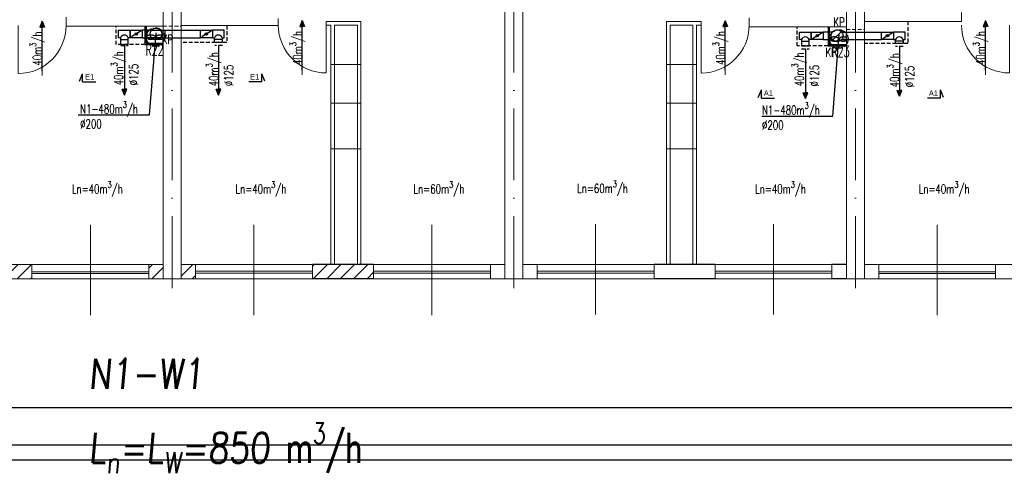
# Model space of a CAD drawing. Header units: millimetres. Extents: x -6513 to 30474, y -6915 to 65597.
# Tile 200 of 256: x -1906 to -263, y 22130 to 22899. Entities that reach past the tile are written whole.
import ezdxf
from ezdxf.enums import TextEntityAlignment as Align

# ---------------------------------------------------------------- set-up
doc = ezdxf.new("R2010")
doc.units = ezdxf.units.MM
for name, pattern in [('ACAD_ISO03W100', [30, 12, -18]), ('ACAD_ISO10W100', [18, 12, -3, 0, -3]), ('DASHED', [19.05, 12.7, -6.35])]:
    doc.linetypes.add(name, pattern=pattern)
doc.layers.get('0').update_dxf_attribs({"color": 8})
for name, color, linetype in [('A200_General07', 8, 'Continuous'), ('A200_General08', 8, 'Continuous'), ('A270_text04', 8, 'Continuous'), ('A_obudowy', 8, 'Continuous'), ('DB_WM_nawiew-opis', 8, 'Continuous'), ('DB_WM_wywies-opis', 8, 'Continuous')]:
    doc.layers.add(name, color=color, linetype=linetype)
for name, color, linetype, lineweight in [('A_cienka', 8, 'Continuous', 5), ('A_osie', 8, 'ACAD_ISO10W100', 5), ('A_przerywana', 8, 'ACAD_ISO03W100', 5), ('A_widok', 8, 'Continuous', 13), ('A_Wymiary', 8, 'Continuous', 9), ('DB-WM-nawiew-opis', 8, 'Continuous', 25), ('DB-WM-nawiew-opis-odnośnik', 8, 'Continuous', 30), ('DB-WM-wywiew-opis', 8, 'Continuous', 25), ('DB_WM_nawiew', 8, 'Continuous', 30), ('E_technologia', 1, 'ACAD_ISO10W100', 30), ('R-TABELKA', 8, 'Continuous', 25)]:
    doc.layers.add(name, color=color, linetype=linetype, lineweight=lineweight)
doc.styles.add('BRH', font='txt')
doc.styles.add('ROMANSS', font='romans.shx', dxfattribs={"width": 0.8, "oblique": 5})
doc.styles.add('SIMPLEXD', font='SIMPLEX.SHX', dxfattribs={"width": 0.6})
doc.styles.get("Standard").update_dxf_attribs({"font": 'txt.shx', "width": 0.9})

# ---------------------------------------------------------------- blocks, each defined once
blk = doc.blocks.new('drzwi schem')
at = {"color": 252, "ltscale": 10}
blk.add_line((0.5, -0.093), (0.5, 1.04), dxfattribs=at)
at = {"color": 252}
blk.add_line((0, 0), (0, 1), dxfattribs=at)
blk.add_arc((0, 0), 1, 0, 90, dxfattribs=at)
blk = doc.blocks.new('A$C2355049C')
at = {"layer": 'DB-WM-nawiew-opis-odnośnik'}
h = blk.add_hatch(color=256, dxfattribs=at)
h.paths.add_polyline_path([(0, -9.8), (3.9, -9.8), (0, 0)])
h.paths.add_polyline_path([(0, 0), (-3.9, -9.8), (0, -9.8)])
at = {"layer": 'DB-WM-nawiew-opis-odnośnik', "flags": 128}
for points in [[(0, 0), (-3.9, -9.8), (0, -9.8)], [(0, -82.9), (0, 0)], [(0, 0), (3.9, -9.8), (0, -9.8)]]:
    blk.add_lwpolyline(points, dxfattribs=at)
blk = doc.blocks.new('Sect Mk right')
at = {"layer": 'A200_General07', "color": 1}
for p, q in [((0, 6.01), (0, -0.21)), ((0, 6.01), (3.92, 6.01)), ((0.29, 7.48), (3.92, 6.01))]:
    blk.add_line(p, q, dxfattribs=at)
at = {"layer": 'A270_text04', "color": 0, "style": 'BRH'}
blk.add_attdef('-', text='', height=4.51, dxfattribs=at).set_placement((1.77, 1.49), align=Align.MIDDLE)

msp = doc.modelspace()

# ---------------------------------------------------------------- hatches: boundary and pattern name
at = {"layer": 'A_Wymiary'}
h = msp.add_hatch(dxfattribs=at)
h.set_pattern_fill('ANSI31', color=256, scale=5, style=0)
h.set_pattern_definition([(45, (-3028.741, 19371.825), (-11.22532, 11.22532), [])])
h.paths.add_polyline_path([(-2752.446, 22490.062), (-2776.446, 22490.062), (-2776.446, 22466.062), (-2752.446, 22466.062)])
h.paths.add_polyline_path([(-2455.446, 22490.062), (-2557.446, 22490.062), (-2557.446, 22466.062), (-2455.446, 22466.062)])
h.paths.add_polyline_path([(-2236.446, 22490.062), (-2260.446, 22490.062), (-2260.446, 22466.062), (-2236.446, 22466.062)])
h.paths.add_polyline_path([(-2182.446, 22490.062), (-2206.446, 22490.062), (-2206.446, 22466.062), (-2182.446, 22466.062)])
h.paths.add_polyline_path([(-1885.446, 22490.062), (-1987.446, 22490.062), (-1987.446, 22466.062), (-1885.446, 22466.062)])
h.paths.add_polyline_path([(-1315.446, 22490.062), (-1417.446, 22490.062), (-1417.446, 22466.904), (-1315.446, 22466.904)])
h.paths.add_polyline_path([(-1612.446, 22490.062), (-1636.446, 22490.062), (-1636.446, 22466.062), (-1612.446, 22466.062)])
h.paths.add_polyline_path([(-1666.446, 22490.062), (-1690.446, 22490.062), (-1690.446, 22466.062), (-1666.446, 22466.062)])
at = {"layer": 'DB_WM_nawiew'}
h = msp.add_hatch(color=256, dxfattribs=at)
edge = h.paths.add_edge_path()
edge.add_arc((-1711.446, 22875.062), 2, 0, 360)
h = msp.add_hatch(color=256, dxfattribs=at)
edge = h.paths.add_edge_path()
edge.add_arc((-1594.235, 22875.062), 2, 0, 360)
h = msp.add_hatch(color=256, dxfattribs=at)
edge = h.paths.add_edge_path()
edge.add_arc((-575.052, 22872.053), 2, 0, 360)
h = msp.add_hatch(color=256, dxfattribs=at)
edge = h.paths.add_edge_path()
edge.add_arc((-457.841, 22872.053), 2, 0, 360)

# ---------------------------------------------------------------- linework, layer by layer
at = {"layer": 'A_cienka'}
for p, q in [((-1336.446, 22824.2), (-1386.446, 22824.2)), ((-826.446, 22824.2), (-776.446, 22824.2)), ((-1336.446, 22759.39), (-1386.446, 22759.39)), ((-826.446, 22759.39), (-776.446, 22759.39)), ((-1336.446, 22683.309), (-1386.446, 22683.309)), ((-826.446, 22683.309), (-776.446, 22683.309)), ((-826.446, 22683.309), (-776.446, 22683.309)), ((-2206.446, 22490.062), (-1666.446, 22490.062)), ((-1885.446, 22478.062), (-1690.446, 22478.062)), ((-1636.446, 22490.062), (-1096.446, 22490.062)), ((-1417.446, 22478.904), (-1612.446, 22478.904)), ((-1315.446, 22478.904), (-1120.446, 22478.904)), ((-1066.446, 22490.062), (-526.446, 22490.062)), ((-847.446, 22478.904), (-1042.446, 22478.904)), ((-745.446, 22478.904), (-550.446, 22478.904)), ((-496.446, 22490.062), (43.554, 22490.062)), ((-277.446, 22478.062), (-472.446, 22478.062)), ((-2776.446, 22466.062), (2360.554, 22466.062)), ((-2776.446, 22466.062), (7544.554, 22466.062)), ((-1885.446, 22475.062), (-1690.446, 22475.062)), ((-1417.446, 22475.904), (-1612.446, 22475.904)), ((-1315.446, 22475.904), (-1120.446, 22475.904)), ((-847.446, 22475.904), (-1042.446, 22475.904)), ((-745.446, 22475.904), (-550.446, 22475.904)), ((-277.446, 22475.062), (-472.446, 22475.062))]:
    msp.add_line(p, q, dxfattribs=at)
at = {"layer": 'A_cienka', "ltscale": 10}
for p, q in [((-1787.946, 22405.663), (-1787.946, 22556.46)), ((-1514.946, 22405.663), (-1514.946, 22556.46)), ((-1217.946, 22405.663), (-1217.946, 22556.46)), ((-944.946, 22406.506), (-944.946, 22557.303)), ((-647.946, 22406.506), (-647.946, 22557.303)), ((-374.946, 22405.663), (-374.946, 22556.46))]:
    msp.add_line(p, q, dxfattribs=at)
at = {"layer": 'A_obudowy', "linetype": 'ByBlock'}
for p, q in [((-1697.052, 22888.062), (-1697.052, 22857.361)), ((-1695.052, 22888.062), (-1695.052, 22859.861)), ((-557.052, 22887.062), (-557.052, 22855.303)), ((-555.052, 22887.062), (-555.052, 22857.803)), ((-1697.052, 22857.361), (-1666.446, 22857.361)), ((-1695.052, 22859.861), (-1666.446, 22859.861)), ((-557.052, 22855.303), (-526.446, 22855.303)), ((-555.052, 22857.803), (-526.446, 22857.803))]:
    msp.add_line(p, q, dxfattribs=at)
at = {"layer": 'A_obudowy', "linetype": 'DASHED', "ltscale": 0.5}
for points in [[(-1697.052, 22857.361), (-1744.752, 22857.361), (-1744.752, 22888.062)], [(-1560.141, 22889.062), (-1560.141, 22860.861), (-1636.446, 22860.861)], [(-557.052, 22855.303), (-608.752, 22855.303), (-608.752, 22887.062)], [(-424.141, 22896.062), (-424.141, 22859.303), (-496.446, 22859.303)]]:
    msp.add_lwpolyline(points, dxfattribs=at)
at = {"layer": 'A_osie', "ltscale": 10}
for p, q in [((-1651.446, 22450.619), (-1651.446, 24202.678)), ((-1081.446, 22450.619), (-1081.446, 24202.678)), ((-511.446, 22450.619), (-511.446, 24202.678)), ((-511.446, 22450.619), (-511.446, 24202.678))]:
    msp.add_line(p, q, dxfattribs=at)
at = {"layer": 'A_przerywana', "linetype": 'DASHED', "ltscale": 0.5}
for p, q in [((-1666.453, 22888.062), (-1636.446, 22888.062)), ((-526.446, 22882.762), (-496.446, 22882.762))]:
    msp.add_line(p, q, dxfattribs=at)
at = {"layer": 'A_widok', "ltscale": 5}
for p, q in [((-1666.446, 23092.062), (-1666.446, 22823.275)), ((-1636.446, 23092.062), (-1636.446, 22823.527)), ((-526.446, 22466.062), (-526.446, 23092.062)), ((-496.446, 22466.062), (-496.446, 23092.062)), ((-1666.446, 22466.062), (-1666.446, 22972.062)), ((-1636.446, 22466.062), (-1636.446, 22972.062)), ((-1096.446, 22466.062), (-1096.446, 22972.062)), ((-1066.446, 22466.062), (-1066.446, 22972.062)), ((-334.353, 22911.062), (-334.353, 22896.062)), ((-1828.546, 22888.062), (-1828.54, 22903.062)), ((-1828.546, 22888.062), (-1666.453, 22888.062)), ((-1474.353, 22889.062), (-1636.446, 22889.062)), ((-1474.353, 22889.062), (-1474.353, 22901.062)), ((-1336.446, 22895.904), (-1394.353, 22895.904)), ((-1394.353, 22895.904), (-1394.353, 22889.904)), ((-1386.446, 22889.904), (-1394.353, 22889.904)), ((-1386.446, 22490.904), (-1386.446, 22889.904)), ((-1380.446, 22490.904), (-1380.446, 22889.904)), ((-1342.446, 22889.904), (-1380.446, 22889.904)), ((-1342.446, 22490.904), (-1342.446, 22889.904)), ((-1336.446, 22490.904), (-1336.446, 22895.904)), ((-826.446, 22490.904), (-826.446, 22895.904)), ((-826.446, 22895.904), (-768.54, 22895.904)), ((-820.446, 22490.904), (-820.446, 22889.904)), ((-820.446, 22889.904), (-782.446, 22889.904)), ((-782.446, 22490.904), (-782.446, 22889.904)), ((-776.446, 22490.904), (-776.446, 22889.904)), ((-776.446, 22889.904), (-768.54, 22889.904)), ((-768.54, 22895.904), (-768.54, 22889.904)), ((-688.54, 22902.062), (-688.54, 22889.904)), ((-688.54, 22887.062), (-526.446, 22887.062)), ((-334.353, 22896.062), (-496.446, 22896.062)), ((-1666.446, 22466.062), (-1636.446, 22466.062)), ((-1096.446, 22466.062), (-1066.446, 22466.062)), ((-526.446, 22466.062), (-496.446, 22466.062))]:
    msp.add_line(p, q, dxfattribs=at)
for points in [[(-1987.446, 22466.062), (-1885.446, 22466.062), (-1885.446, 22490.062), (-1987.446, 22490.062)], [(-1666.446, 22490.062), (-1690.446, 22490.062), (-1690.446, 22466.062), (-1666.446, 22466.062)], [(-1636.446, 22490.062), (-1612.446, 22490.062), (-1612.446, 22466.062), (-1636.446, 22466.062)], [(-1417.446, 22466.904), (-1315.446, 22466.904), (-1315.446, 22490.904), (-1417.446, 22490.904)], [(-1096.446, 22490.062), (-1120.446, 22490.062), (-1120.446, 22466.062), (-1096.446, 22466.062)], [(-1066.446, 22490.062), (-1042.446, 22490.062), (-1042.446, 22466.062), (-1066.446, 22466.062)], [(-847.446, 22466.904), (-745.446, 22466.904), (-745.446, 22490.904), (-847.446, 22490.904)], [(-526.446, 22490.904), (-550.446, 22490.904), (-550.446, 22466.904), (-526.446, 22466.904)], [(-496.446, 22490.062), (-472.446, 22490.062), (-472.446, 22466.062), (-496.446, 22466.062)], [(-277.446, 22466.062), (-175.446, 22466.062), (-175.446, 22490.062), (-277.446, 22490.062)]]:
    msp.add_lwpolyline(points, close=True, dxfattribs=at)
at = {"layer": 'DB-WM-nawiew-opis'}
for points in [[(-1808.381, 22740.091), (-1689.295, 22740.091), (-1678.446, 22877.062)], [(-667.65, 22738.091), (-549.295, 22738.091), (-538.446, 22875.062)]]:
    msp.add_lwpolyline(points, dxfattribs=at)
at = {"layer": 'DB_WM_nawiew'}
for points in [[(-1741.146, 22881.312), (-1721.446, 22881.312), (-1721.446, 22868.812), (-1725.046, 22868.812)], [(-1737.546, 22868.812), (-1741.146, 22868.812), (-1741.146, 22881.312)], [(-1701.446, 22868.812), (-1721.446, 22868.812), (-1721.446, 22881.312), (-1701.446, 22881.312)], [(-1703.218, 22880.205), (-1719.339, 22870.129)], [(-1687.446, 22881.312), (-1701.446, 22881.312), (-1701.446, 22868.812), (-1687.446, 22868.812)], [(-1678.446, 22868.812), (-1693.446, 22868.812), (-1693.446, 22881.312), (-1678.446, 22881.312)], [(-1678.446, 22881.312), (-1663.446, 22881.312), (-1663.446, 22868.812), (-1678.446, 22868.812)], [(-1667.646, 22881.312), (-1604.235, 22881.312)], [(-1584.235, 22868.812), (-1604.235, 22868.812), (-1604.235, 22881.312), (-1584.235, 22881.312)], [(-1586.006, 22880.205), (-1602.128, 22870.129)], [(-1564.535, 22881.312), (-1584.235, 22881.312), (-1584.235, 22868.812), (-1580.635, 22868.812)], [(-1568.135, 22868.812), (-1564.535, 22868.812), (-1564.535, 22881.312)], [(-604.752, 22878.303), (-585.052, 22878.303), (-585.052, 22865.803), (-588.652, 22865.803)], [(-601.152, 22865.803), (-604.752, 22865.803), (-604.752, 22878.303)], [(-565.052, 22865.803), (-585.052, 22865.803), (-585.052, 22878.303), (-565.052, 22878.303)], [(-566.823, 22877.196), (-582.944, 22867.12)], [(-551.052, 22878.303), (-565.052, 22878.303), (-565.052, 22865.803), (-551.052, 22865.803)], [(-549.858, 22878.303), (-557.052, 22878.303), (-557.052, 22865.803), (-549.858, 22865.803)], [(-549.242, 22865.179), (-534.824, 22878.964)], [(-534.246, 22878.303), (-527.052, 22878.303), (-527.052, 22865.803), (-534.246, 22865.803)], [(-533.052, 22878.303), (-467.841, 22878.303)], [(-447.841, 22865.803), (-467.841, 22865.803), (-467.841, 22878.303), (-447.841, 22878.303)], [(-449.612, 22877.196), (-465.733, 22867.12)], [(-428.141, 22878.303), (-447.841, 22878.303), (-447.841, 22865.803), (-444.241, 22865.803)], [(-431.741, 22865.803), (-428.141, 22865.803), (-428.141, 22878.303)], [(-1737.546, 22868.812), (-1737.546, 22866.062), (-1725.046, 22866.062), (-1725.046, 22868.812)], [(-1737.546, 22866.062), (-1737.546, 22857.361), (-1725.046, 22857.361), (-1725.046, 22867.437)], [(-1669.446, 22868.812), (-1604.235, 22868.812)], [(-1568.135, 22868.812), (-1568.135, 22866.062), (-1580.635, 22866.062), (-1580.635, 22868.812)], [(-1568.135, 22866.062), (-1568.135, 22860.861), (-1580.635, 22860.861), (-1580.635, 22866.062)], [(-601.152, 22865.803), (-601.152, 22863.053), (-588.652, 22863.053), (-588.652, 22865.803)], [(-601.152, 22863.053), (-601.152, 22855.303), (-588.652, 22855.303), (-588.652, 22863.053)], [(-533.052, 22865.803), (-467.841, 22865.803)], [(-431.741, 22865.803), (-431.741, 22863.053), (-444.241, 22863.053), (-444.241, 22865.803)], [(-431.741, 22863.053), (-431.741, 22859.303), (-444.241, 22859.303), (-444.241, 22863.053)]]:
    msp.add_lwpolyline(points, dxfattribs=at)
at = {"layer": 'DB_WM_nawiew', "linetype": 'DASHED', "ltscale": 0.5}
for points in [[(-1737.152, 22855.861), (-1724.652, 22855.861)], [(-1567.741, 22855.861), (-1580.241, 22855.861)], [(-431.741, 22854.053), (-444.241, 22854.053)], [(-601.152, 22850.053), (-588.652, 22850.053)]]:
    msp.add_lwpolyline(points, dxfattribs=at)
at = {"layer": 'DB_WM_nawiew'}
for centre in [(-1711.446, 22875.062), (-1594.235, 22875.062), (-575.052, 22872.053), (-457.841, 22872.053)]:
    msp.add_circle(centre, 2, dxfattribs=at)
at = {"layer": 'DB_WM_nawiew', "color": 1}
for centre in [(-1678.446, 22875.062), (-542.052, 22872.053)]:
    msp.add_circle(centre, 10, dxfattribs=at)
at = {"layer": 'DB_WM_nawiew'}
for centre in [(-1731.296, 22866.582), (-1574.385, 22866.582), (-594.902, 22863.573), (-437.991, 22863.573)]:
    msp.add_arc(centre, 6.636, 19.636833, 160.363167, dxfattribs=at)
at = {"layer": 'DB_WM_wywies-opis'}
msp.add_line((-2859.319, 22251.477), (2360.554, 22251.477), dxfattribs=at)
at = {"layer": 'E_technologia'}
for p, q in [((-1680.579, 22871.23), (-1678.175, 22868.451)), ((-1678.175, 22871.23), (-1680.579, 22868.451)), ((-540.236, 22868.081), (-537.832, 22865.301)), ((-537.832, 22868.081), (-540.236, 22865.301))]:
    msp.add_line(p, q, dxfattribs=at)
for centre in [(-1679.377, 22869.841), (-539.034, 22866.691)]:
    msp.add_circle(centre, 15.427, dxfattribs=at)
for centre, start_param, end_param in [((-1687.004, 22869.841), 3.54986568, 9.01650493), ((-1671.75, 22869.841), 0.40827303, 5.87491228), ((-546.661, 22866.691), 3.54986568, 9.01650493), ((-531.407, 22866.691), 0.40827303, 5.87491228)]:
    msp.add_ellipse(centre, major_axis=(-7, 0), ratio=0.5, start_param=start_param, end_param=end_param, dxfattribs=at)
at = {"layer": 'R-TABELKA'}
for p, q in [((-3011.084, 22189.133), (8302.828, 22189.133)), ((-3136.084, 22164.133), (8327.828, 22164.133))]:
    msp.add_line(p, q, dxfattribs=at)

# ---------------------------------------------------------------- block references
at = {"layer": 'A200_General08'}
ref = msp.add_blockref('Sect Mk right', (-1779.838, 22795.088), dxfattribs=dict(at, xscale=3.5, yscale=3.5, zscale=3.5, rotation=90))
ref.add_attrib('-', 'E1', dxfattribs={"layer": 'A270_text04', "color": 7, "height": 9, "style": 'BRH'}).set_placement((-1789.143, 22803.504), align=Align.MIDDLE)
ref = msp.add_blockref('Sect Mk right', (-1523.055, 22795.088), dxfattribs=dict(at, xscale=-3.5, yscale=3.5, zscale=3.5, rotation=270))
ref.add_attrib('-', 'E1', dxfattribs={"layer": 'A270_text04', "color": 7, "height": 9, "style": 'BRH'}).set_placement((-1513.75, 22803.504), align=Align.MIDDLE)
ref = msp.add_blockref('Sect Mk right', (-647.277, 22768.025), dxfattribs=dict(at, xscale=3.5, yscale=3.5, zscale=3.5, rotation=90))
ref.add_attrib('-', 'A1', dxfattribs={"layer": 'A270_text04', "color": 7, "height": 9, "style": 'BRH'}).set_placement((-656.583, 22776.442), align=Align.MIDDLE)
ref = msp.add_blockref('Sect Mk right', (-390.495, 22768.025), dxfattribs=dict(at, xscale=-3.5, yscale=3.5, zscale=3.5, rotation=270))
ref.add_attrib('-', 'A1', dxfattribs={"layer": 'A270_text04', "color": 7, "height": 9, "style": 'BRH'}).set_placement((-381.19, 22776.442), align=Align.MIDDLE)
at = {"layer": 'A_cienka', "yscale": 80, "zscale": 80, "rotation": 180}
for p, xscale in [((-1908.54, 22889.062), -80), ((-1394.353, 22890.062), 80), ((-768.54, 22889.904), -80), ((-254.353, 22890.062), 80)]:
    msp.add_blockref('drzwi schem', p, dxfattribs=dict(at, xscale=xscale))
at = {"layer": 'DB_WM_nawiew', "xscale": -1}
for p in [(-1868.54, 22896.485), (-1434.353, 22897.485), (-728.54, 22897.327), (-294.353, 22897.327)]:
    msp.add_blockref('A$C2355049C', p, dxfattribs=at)
at = {"layer": 'DB_WM_nawiew', "rotation": 180}
for p in [(-1730.902, 22772.926), (-594.902, 22767.118)]:
    msp.add_blockref('A$C2355049C', p, dxfattribs=at)
at = {"layer": 'DB_WM_nawiew', "xscale": -1, "rotation": 180}
for p in [(-1573.991, 22772.926), (-437.991, 22771.118)]:
    msp.add_blockref('A$C2355049C', p, dxfattribs=at)

# ---------------------------------------------------------------- texts
at = {"layer": 'DB-WM-nawiew-opis', "char_height": 15, "width": 37.14159, "attachment_point": 1, "rotation": 90}
for s, insert in [('\\A1;{\\Fsimplex|c238;\\W0.7;40m\\H0.7x;\\S3^ ;\\H1.4286x;/h}', (-1889.071, 22822.229)), ('\\A1;{\\Fsimplex|c238;\\W0.7;40m\\H0.7x;\\S3^ ;\\H1.4286x;/h}', (-1454.885, 22823.229)), ('\\A1;{\\Fsimplex|c238;\\W0.7;40m\\H0.7x;\\S3^ ;\\H1.4286x;/h}', (-749.071, 22823.071)), ('\\A1;{\\Fsimplex|c238;\\W0.7;40m\\H0.7x;\\S3^ ;\\H1.4286x;/h}', (-314.885, 22823.071)), ('\\A1;{\\Fsimplex|c238;\\W0.7;40m\\H0.7x;\\S3^ ;\\H1.4286x;/h\\P%%C125}', (-1753.483, 22789.27)), ('\\A1;{\\Fsimplex|c238;\\W0.7;40m\\H0.7x;\\S3^ ;\\H1.4286x;/h\\P%%C125}', (-1594.61, 22787.779)), ('\\A1;{\\Fsimplex|c238;\\W0.7;40m\\H0.7x;\\S3^ ;\\H1.4286x;/h\\P%%C125}', (-617.483, 22787.462)), ('\\A1;{\\Fsimplex|c238;\\W0.7;40m\\H0.7x;\\S3^ ;\\H1.4286x;/h\\P%%C125}', (-458.61, 22785.971))]:
    msp.add_mtext(s, dxfattribs=dict(at, insert=insert))
at = {"layer": 'DB-WM-nawiew-opis', "char_height": 15, "width": 37.14159, "attachment_point": 1}
for insert in [(-1805.025, 22762.494), (-667.211, 22760.494)]:
    msp.add_mtext('\\A1;{\\Fsimplex|c238;\\W0.7;N1-480m\\H0.7x;\\S3^ ;\\H1.4286x;/h\\P%%C200}', dxfattribs=dict(at, insert=insert))
at = {"layer": 'DB-WM-wywiew-opis', "char_height": 15, "width": 37.14159, "attachment_point": 1}
for insert in [(-1783.07, 22940.038), (-1615.903, 22941.919), (-654.611, 22940.038), (-487.443, 22941.919)]:
    msp.add_mtext('\\A1;{\\Fsimplex|c238;\\W0.7;Lw=100m\\H0.7x;\\S3^ ;\\H1.4286x;/h}', dxfattribs=dict(at, insert=insert))
at = {"layer": 'DB-WM-wywiew-opis', "color": 1, "char_height": 15, "width": 37.14159, "attachment_point": 1}
for s, insert in [('{\\Fsimplex|c238;\\W0.7;KP}', (-548.054, 22902.417)), ('\\A1;{\\Fsimplex|c238;\\W0.7;KP}', (-1668.616, 22873.41)), ('\\A1;{\\Fsimplex|c238;\\W0.7;KP}', (-561.275, 22852.098))]:
    msp.add_mtext(s, dxfattribs=dict(at, insert=insert))
at = {"layer": 'DB_WM_nawiew-opis', "char_height": 15, "width": 37.14159, "attachment_point": 1}
for s, insert in [('\\A1;{\\Fsimplex|c238;\\W0.7;Ln=40m\\H0.7x;\\S3^ ;\\H1.4286x;/h}', (-1818.693, 22628.813)), ('\\A1;{\\Fsimplex|c238;\\W0.7;Ln=40m\\H0.7x;\\S3^ ;\\H1.4286x;/h}', (-1545.693, 22628.813)), ('\\A1;{\\Fsimplex|c238;\\W0.7;Ln=60m\\H0.7x;\\S3^ ;\\H1.4286x;/h}', (-1248.693, 22628.813)), ('\\A1;{\\Fsimplex|c238;\\W0.7;Ln=60m\\H0.7x;\\S3^ ;\\H1.4286x;/h}', (-975.693, 22629.655)), ('\\A1;{\\Fsimplex|c238;\\W0.7;Ln=40m\\H0.7x;\\S3^ ;\\H1.4286x;/h}', (-678.693, 22628.813)), ('\\A1;{\\Fsimplex|c238;\\W0.7;Ln=40m\\H0.7x;\\S3^ ;\\H1.4286x;/h}', (-405.693, 22628.813))]:
    msp.add_mtext(s, dxfattribs=dict(at, insert=insert))
at = {"layer": 'DB_WM_wywies-opis', "char_height": 50, "attachment_point": 1, "style": 'ROMANSS'}
for s, insert, width in [('N1-W1', (-1790.729, 22332.602), 160.86486), ('\\A1;L{\\H0.7x;\\S^ n;}=L{\\H0.7x;\\S^ W;}=850 {\\Fsimplex|c238;\\Q0;\\W0.7;m\\H0.7x;\\S3^ ;\\H1.4286x;/\\H0.99998x;h}', (-1790.729, 22225.871), 909.09594)]:
    msp.add_mtext(s, dxfattribs=dict(at, insert=insert, width=width))
at = {"layer": 'E_technologia', "style": 'SIMPLEXD', "width": 0.6}
for s, p in [('R22', (-1695.892, 22838.91)), ('R23', (-551.225, 22836.351))]:
    msp.add_text(s, height=19.2, dxfattribs=at).set_placement(p)

doc.saveas('drawing.dxf')
